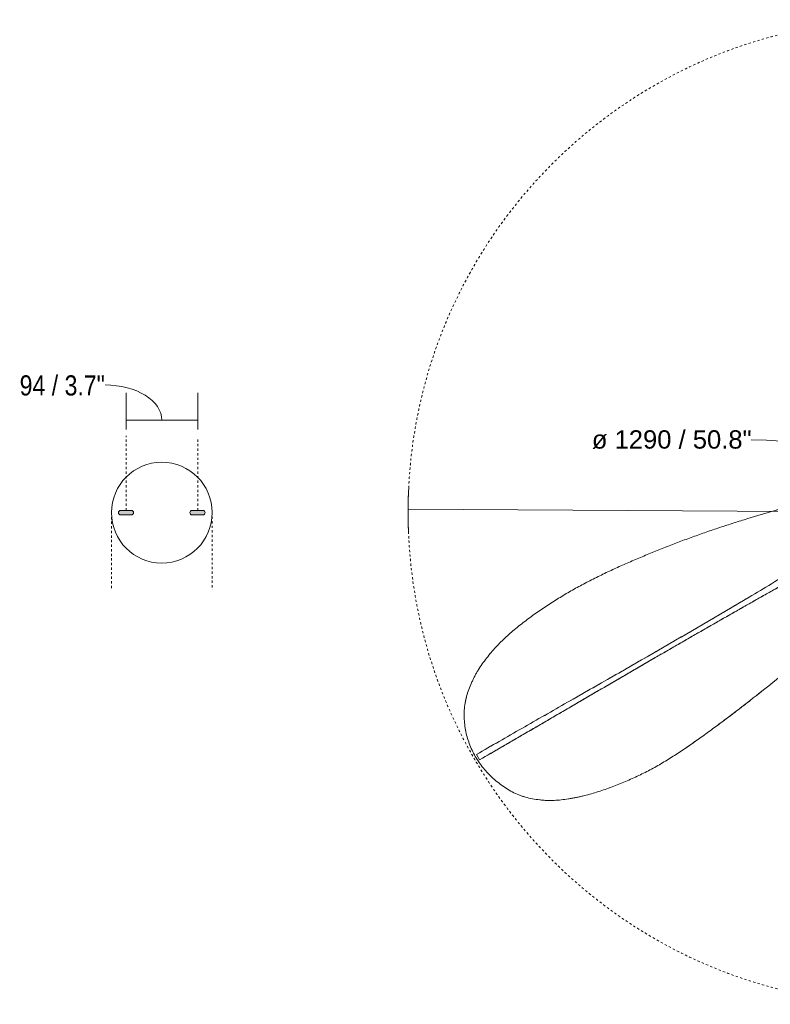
# Model space of a CAD drawing. Header units: millimetres. Extents: x 5789 to 10894, y 979 to 7544.
# Tile 3 of 9: x 8926 to 9910, y 5950 to 7240. Entities that reach past the tile are written whole.
import ezdxf

# ---------------------------------------------------------------- set-up
doc = ezdxf.new("R2010")
doc.units = ezdxf.units.MM
doc.linetypes.add('Dash', pattern=[6, 3, -3])
for name, color, linetype, lineweight in [('Aparatos eléctricos', 7, 'Continuous', 9), ('Cotas', 7, 'Continuous', 9), ('Cotas-12', 7, 'Continuous', 9), ('Elementos de detalle', 7, 'Continuous', 9), ('Lighthing Fixture Detail Wide Black', 7, 'Continuous', 20)]:
    doc.layers.add(name, color=color, linetype=linetype, lineweight=lineweight)
doc.layers.add('Lighthing Fixture Dim Grey Dash', color=7, linetype='Dash', lineweight=9, true_color=0xd2d2d2)
doc.styles.add('Arial', font='arial.ttf', dxfattribs={"height": 24})
doc.styles.add('Arial Narrow', font='ARIALN.TTF', dxfattribs={"height": 26.4})
doc.dimstyles.new('Diameter_-_3mm_Arial', dxfattribs={"dimscale": 304.8, "dimtxt": 24.486226, "dimasz": 0, "dimexe": 0.094488, "dimexo": 0, "dimgap": 0.059055, "dimtad": 3, "dimjust": 3, "dimtih": 1, "dimtoh": 1, "dimdec": 0, "dimzin": 0, "dimdsep": 46, "dimtxsty": 'Arial', "dimblk1": 'NONE', "dimblk2": 'NONE', "dimsah": 1, "dimcen": 0.09, "dimadec": 0, "dimazin": 0, "dimtfac": 1, "dimtdec": 4, "dimtix": 1, "dimtmove": 0, "dimatfit": 2, "dimfxl": 1, "dimtvp": 1, "dimtolj": 1, "dimtzin": 0, "dimarcsym": 2})
doc.dimstyles.new('FARO_-_2_2mm_Arial_Narrow_mm_Inch_Right', dxfattribs={"dimscale": 304.8, "dimtxt": 27.018578, "dimasz": 0, "dimexe": 0.11811, "dimexo": 0.0625, "dimgap": 0.019685, "dimtad": 1, "dimdec": 0, "dimzin": 0, "dimdsep": 46, "dimtxsty": 'Arial Narrow', "dimblk1": 'NONE', "dimblk2": 'NONE', "dimsah": 1, "dimcen": 0.09, "dimadec": 0, "dimazin": 0, "dimtfac": 1, "dimtdec": 4, "dimtix": 1, "dimtmove": 1, "dimatfit": 3, "dimfxl": 0.03937, "dimfxlon": 1, "dimtvp": 1, "dimtolj": 1, "dimtzin": 0, "dimarcsym": 2})

# ---------------------------------------------------------------- blocks, each defined once
blk = doc.blocks.new('34301-11L - 34301-11L PALMA M Brown fan with IP44 E27 motor-624223-Planta_PDF')
at = {"layer": 'Aparatos eléctricos'}
for p, q in [((-323.5, -551.4), (-316.5, -555.4)), ((-316.5, -555.4), (-323.5, -551.4)), ((-316.5, -555.4), (-323.5, -551.4)), ((-323.5, -551.4), (-316.5, -555.4))]:
    blk.add_line(p, q, dxfattribs=at)
for points, knots in [([(-66.2, -1.5), (-71.2, -5.6), (-81.1, -13.9), (-95.3, -26.5), (-108.9, -39.3), (-122.1, -52.4), (-135.1, -65.9), (-147.9, -79.7), (-160.6, -93.9), (-177.4, -113.1), (-197.7, -137), (-221.9, -166.6), (-245.5, -196.3), (-264.8, -221.4), (-279.9, -241.7), (-291.1, -257), (-302, -272.4), (-310.9, -285.4), (-317.7, -295.9), (-324.4, -306.4), (-332.4, -319.8), (-341.1, -336.4), (-349.2, -353.4), (-355.3, -368.1), (-359.9, -380), (-363, -389), (-365.9, -398), (-368.7, -407.1), (-370.7, -414.8), (-372.1, -421), (-373, -425.6), (-373.9, -430.3), (-374.9, -436.5), (-376.1, -444.4), (-376.7, -452.3), (-376.9, -458.6), (-376.8, -463.3), (-376.5, -468), (-375.9, -474.2), (-374.7, -482.1), (-372.6, -491.4), (-369.6, -500.2), (-365.7, -508.6), (-360.9, -516.8), (-355.4, -524.6), (-349.5, -531.8), (-343.2, -538.6), (-336.3, -545), (-328.9, -550.9), (-321.2, -555.9), (-313, -560.4), (-304.4, -564.2), (-295.6, -567.3), (-286.6, -569.6), (-277.5, -571), (-268, -571.7), (-258.6, -571.6), (-249.4, -570.6), (-240.3, -568.6), (-231.3, -565.6), (-223.9, -562.6), (-218.2, -559.9), (-214, -557.8), (-209.9, -555.6), (-204.5, -552.4), (-197.9, -548), (-191.6, -543.3), (-186.6, -539.3), (-181.7, -535.4), (-175.9, -530.1), (-169.1, -523.5), (-162.5, -516.5), (-156.2, -509.5), (-150, -502.3), (-144.1, -494.8), (-138.4, -487.2), (-130.9, -477), (-122, -463.9), (-111.8, -447.8), (-102.2, -431.7), (-93.1, -415.2), (-84.5, -398.3), (-76.2, -381.1), (-68.5, -364.3), (-61.2, -347.2), (-53.7, -329.7), (-46.5, -312), (-39.6, -294.2), (-33, -276.4), (-26.7, -259), (-20.7, -241.4), (-14.7, -222.9), (-6.9, -198.1), (0, -175.1), (7.1, -150), (12.4, -131.2), (16.4, -116.4), (19.5, -104.5), (21.9, -95.4), (24.3, -86.1), (27.5, -73.7), (29.8, -64.2), (31.4, -57.8)], [0, 0, 0, 0, 0.013889, 0.027778, 0.041667, 0.055556, 0.069444, 0.083333, 0.097222, 0.111111, 0.138889, 0.166667, 0.194444, 0.222222, 0.236111, 0.25, 0.263889, 0.277778, 0.284722, 0.291667, 0.305556, 0.319444, 0.333333, 0.347222, 0.354167, 0.361111, 0.368056, 0.375, 0.381944, 0.385417, 0.388889, 0.392361, 0.395833, 0.402778, 0.409722, 0.413194, 0.416667, 0.420139, 0.423611, 0.430556, 0.4375, 0.444444, 0.451389, 0.458333, 0.465278, 0.472222, 0.479167, 0.486111, 0.493056, 0.5, 0.506944, 0.513889, 0.520833, 0.527778, 0.534722, 0.541667, 0.548611, 0.555556, 0.5625, 0.569444, 0.576389, 0.579861, 0.583333, 0.586806, 0.590278, 0.597222, 0.604167, 0.607639, 0.611111, 0.618056, 0.625, 0.631944, 0.638889, 0.645833, 0.652778, 0.659722, 0.666667, 0.680556, 0.694444, 0.708333, 0.722222, 0.736111, 0.75, 0.763889, 0.777778, 0.791667, 0.805556, 0.819444, 0.833333, 0.847222, 0.861111, 0.875, 0.888889, 0.916667, 0.930556, 0.944444, 0.958333, 0.965278, 0.972222, 0.979167, 0.986111, 1, 1, 1, 1]), ([(31.4, -57.8), (29.8, -64.2), (27.5, -73.7), (24.3, -86.1), (21.9, -95.4), (19.5, -104.5), (16.4, -116.4), (10.8, -137.1), (1.7, -169.4), (-6.9, -198.1), (-14.7, -222.9), (-20.7, -241.4), (-26.7, -259), (-33, -276.4), (-39.6, -294.2), (-46.5, -312), (-53.7, -329.7), (-61.2, -347.2), (-68.5, -364.3), (-76.2, -381.1), (-84.5, -398.3), (-93.1, -415.2), (-102.2, -431.7), (-111.8, -447.8), (-122, -463.9), (-130.9, -477), (-138.4, -487.2), (-144.1, -494.8), (-150, -502.3), (-156.2, -509.5), (-162.5, -516.5), (-169.1, -523.5), (-175.9, -530.1), (-182.9, -536.4), (-190.3, -542.3), (-197.9, -548), (-204.5, -552.4), (-209.9, -555.6), (-214, -557.8), (-218.2, -559.9), (-223.9, -562.6), (-231.3, -565.6), (-238.8, -568.1), (-244.9, -569.6), (-250.9, -570.7), (-258.6, -571.6), (-268, -571.7), (-277.5, -571), (-286.6, -569.6), (-295.6, -567.3), (-304.4, -564.2), (-313, -560.4), (-321.2, -555.9), (-328.9, -550.9), (-336.3, -545), (-343.2, -538.6), (-349.5, -531.8), (-355.4, -524.6), (-360.9, -516.8), (-365.7, -508.6), (-369, -501.6), (-371.1, -495.8), (-372.9, -489.8), (-374.7, -482.1), (-375.9, -474.2), (-376.5, -468), (-376.8, -463.3), (-376.9, -458.6), (-376.7, -452.3), (-376.1, -444.4), (-374.9, -436.5), (-373.9, -430.3), (-373, -425.6), (-372.1, -421), (-370.7, -414.8), (-368.7, -407.1), (-365.9, -398), (-363, -389), (-359.9, -380), (-355.3, -368.1), (-349.2, -353.4), (-341.1, -336.4), (-332.4, -319.8), (-324.4, -306.4), (-317.7, -295.9), (-312.6, -288), (-307.4, -280.2), (-300.2, -269.8), (-291.1, -257), (-279.9, -241.7), (-268.5, -226.4), (-257.1, -211.4), (-241.6, -191.4), (-221.9, -166.6), (-197.7, -137), (-177.4, -113.1), (-160.6, -93.9), (-147.9, -79.7), (-135.1, -65.9), (-122.1, -52.4), (-108.9, -39.3), (-95.3, -26.5), (-81.1, -13.9), (-71.2, -5.6), (-66.2, -1.5)], [0, 0, 0, 0, 0.013889, 0.020833, 0.027778, 0.034722, 0.041667, 0.055556, 0.083333, 0.111111, 0.125, 0.138889, 0.152778, 0.166667, 0.180556, 0.194444, 0.208333, 0.222222, 0.236111, 0.25, 0.263889, 0.277778, 0.291667, 0.305556, 0.319444, 0.333333, 0.340278, 0.347222, 0.354167, 0.361111, 0.368056, 0.375, 0.381944, 0.388889, 0.395833, 0.402778, 0.409722, 0.413194, 0.416667, 0.420139, 0.423611, 0.430556, 0.4375, 0.440972, 0.444444, 0.451389, 0.458333, 0.465278, 0.472222, 0.479167, 0.486111, 0.493056, 0.5, 0.506944, 0.513889, 0.520833, 0.527778, 0.534722, 0.541667, 0.548611, 0.555556, 0.559028, 0.5625, 0.569444, 0.576389, 0.579861, 0.583333, 0.586806, 0.590278, 0.597222, 0.604167, 0.607639, 0.611111, 0.614583, 0.618056, 0.625, 0.631944, 0.638889, 0.645833, 0.652778, 0.666667, 0.680556, 0.694444, 0.708333, 0.715278, 0.722222, 0.729167, 0.736111, 0.75, 0.763889, 0.777778, 0.791667, 0.805556, 0.833333, 0.861111, 0.888889, 0.902778, 0.916667, 0.930556, 0.944444, 0.958333, 0.972222, 0.986111, 1, 1, 1, 1]), ([(-50.6, -74.1), (-61.3, -94.1), (-83, -134), (-116.8, -194.3), (-150.9, -254.1), (-196.8, -333.6), (-243, -412.9), (-289.3, -492.3), (-312.1, -531.7), (-323.5, -551.4)], [0, 0, 0, 0, 0.125, 0.25, 0.375, 0.5, 0.75, 0.875, 1, 1, 1, 1]), ([(-323.5, -551.4), (-318, -541.8), (-309.5, -527.1), (-297.9, -507.2), (-289.2, -492.2), (-280.5, -477.3), (-271.9, -462.5), (-263.3, -447.7), (-254.6, -432.8), (-245.9, -417.8), (-237.2, -403), (-228.6, -388.2), (-219.9, -373.3), (-211.2, -358.4), (-202.6, -343.5), (-194, -328.7), (-185.3, -313.7), (-176.7, -298.8), (-168.1, -283.9), (-159.5, -269), (-150.9, -254), (-142.4, -239.1), (-133.9, -224.2), (-125.4, -209.3), (-116.8, -194.2), (-108.3, -179.2), (-100, -164.2), (-91.6, -149.2), (-83.2, -134.1), (-74.8, -118.9), (-63.8, -98.8), (-55.8, -83.8), (-50.6, -74.1)], [-1, -1, -1, -1, -0.9375, -0.90625, -0.875, -0.84375, -0.8125, -0.78125, -0.75, -0.71875, -0.6875, -0.65625, -0.625, -0.59375, -0.5625, -0.53125, -0.5, -0.46875, -0.4375, -0.40625, -0.375, -0.34375, -0.3125, -0.28125, -0.25, -0.21875, -0.1875, -0.15625, -0.125, -0.09375, -0.0625, 0, 0, 0, 0]), ([(-50.6, -74.1), (-55.8, -83.8), (-63.8, -98.8), (-74.8, -118.9), (-83.2, -134.1), (-91.6, -149.2), (-100, -164.2), (-108.3, -179.2), (-116.8, -194.2), (-125.4, -209.3), (-133.9, -224.2), (-142.4, -239.1), (-150.9, -254), (-159.5, -269), (-168.1, -283.9), (-176.7, -298.8), (-185.3, -313.7), (-194, -328.7), (-202.6, -343.5), (-211.2, -358.4), (-219.9, -373.3), (-228.6, -388.2), (-237.2, -403), (-245.9, -417.8), (-254.6, -432.8), (-263.3, -447.7), (-271.9, -462.5), (-280.5, -477.3), (-289.2, -492.2), (-297.9, -507.2), (-309.5, -527.1), (-318, -541.8), (-323.5, -551.4)], [-1, -1, -1, -1, -0.9375, -0.90625, -0.875, -0.84375, -0.8125, -0.78125, -0.75, -0.71875, -0.6875, -0.65625, -0.625, -0.59375, -0.5625, -0.53125, -0.5, -0.46875, -0.4375, -0.40625, -0.375, -0.34375, -0.3125, -0.28125, -0.25, -0.21875, -0.1875, -0.15625, -0.125, -0.09375, -0.0625, 0, 0, 0, 0]), ([(-38.7, -81), (-50.9, -100.3), (-75.1, -139.2), (-122.3, -217.8), (-180, -316.8), (-236.8, -416.3), (-282.3, -496), (-305.1, -535.6), (-316.5, -555.4)], [0, 0, 0, 0, 0.125, 0.25, 0.5, 0.75, 0.875, 1, 1, 1, 1]), ([(-316.5, -555.4), (-305.1, -535.7), (-282.3, -496), (-248.2, -436.2), (-214.1, -376.5), (-168.5, -297), (-122.3, -217.7), (-75.1, -139.3), (-50.9, -100.2), (-38.7, -81)], [-1, -1, -1, -1, -0.875, -0.75, -0.625, -0.5, -0.25, -0.125, 0, 0, 0, 0])]:
    blk.add_open_spline(points, degree=3, knots=knots, dxfattribs=at)
for points in [[(-323.5, -551.4), (-312.1, -531.7), (-289.3, -492.3), (-254.6, -432.8), (-219.9, -373.3), (-185.3, -313.7), (-150.9, -254.1), (-116.8, -194.3), (-83, -134), (-61.3, -94.1), (-50.6, -74.1)], [(-316.5, -555.4), (-305.1, -535.6), (-282.3, -496), (-248.2, -436.2), (-214.1, -376.5), (-179.9, -316.9), (-145.4, -257.4), (-110.5, -198.1), (-75.1, -139.2), (-50.9, -100.3), (-38.7, -81)], [(-38.7, -81), (-50.9, -100.2), (-75.1, -139.3), (-110.5, -198.1), (-145.4, -257.4), (-179.9, -316.9), (-214.1, -376.5), (-248.2, -436.2), (-282.3, -496), (-305.1, -535.7), (-316.5, -555.4)]]:
    blk.add_open_spline(points, degree=3, dxfattribs=at)
blk = doc.blocks.new('DIMBLOCK8-Planta_PDF Fixing Holes')
at = {"layer": 'Cotas-12', "color": 251, "true_color": 0x5b5b5b}
for p, q in [((9065.5, 6715.1), (9065.5, 6751.1)), ((9159.4, 6715.1), (9159.4, 6751.1)), ((9065.5, 6715.1), (9159.4, 6715.1)), ((9065.5, 6715.1), (9065.5, 6703.1)), ((9159.4, 6715.1), (9159.4, 6703.1))]:
    blk.add_line(p, q, dxfattribs=at)
blk.add_ellipse((9038.1, 6715.1), major_axis=(74.4, 0), ratio=0.622239, start_param=0, end_param=1.570796, dxfattribs=at)
at = {"layer": 'Cotas-12', "color": 0, "insert": (8926.1, 6774), "char_height": 26.4, "width": 134.321, "attachment_point": 1, "line_spacing_factor": 0.974696, "style": 'Arial Narrow'}
blk.add_mtext('94 / 3.7"', dxfattribs=at)
blk = doc.blocks.new('_None')
blk = doc.blocks.new('DIMBLOCK9-Planta_PDF')
at = {"layer": 'Cotas-12', "color": 8, "true_color": 0x787878}
for p, q in [((10080.2, 6595), (9435.2, 6598.6)), ((10074.2, 6601), (10086.2, 6588.9)), ((10074.2, 6589), (10086.2, 6600.9)), ((10080.2, 6595), (10725.2, 6591.3))]:
    blk.add_line(p, q, dxfattribs=at)
for start, end in [(177.1193, 182.2359), (357.1193, 2.2359)]:
    blk.add_arc((10080.2, 6595), 645, start, end, dxfattribs=at)
blk.add_ellipse((9884.2, 6596.1), major_axis=(-196, 1.1), ratio=0.477409, start_param=3.141593, end_param=4.712389, dxfattribs=at)
at = {"layer": 'Cotas-12', "color": 0, "insert": (9676, 6702), "char_height": 24, "width": 250.438, "attachment_point": 1, "line_spacing_factor": 0.941778, "style": 'Arial'}
blk.add_mtext('ø 1290 / 50.8"', dxfattribs=at)

msp = doc.modelspace()

# ---------------------------------------------------------------- hatches: boundary and pattern name
at = {"layer": 'Elementos de detalle', "true_color": 0xc0c0c0}
h = msp.add_hatch(color=9, dxfattribs=at)
h.paths.add_polyline_path([(9072.5, 6591.1), (9073.3, 6591.2), (9074, 6591.5), (9074.7, 6592), (9075.1, 6592.6), (9075.4, 6593.3), (9075.5, 6594.1), (9075.4, 6594.9), (9075.1, 6595.6), (9074.7, 6596.2), (9074, 6596.7), (9073.3, 6597), (9071.8, 6597.1), (9057.7, 6597), (9057, 6596.7), (9056.4, 6596.2), (9055.9, 6595.6), (9055.6, 6594.9), (9055.5, 6593.9), (9055.6, 6593.3), (9055.9, 6592.6), (9056.5, 6591.9), (9057, 6591.5), (9058.2, 6591.1), (9058.5, 6591.1), (9071.8, 6591.1)])
h.paths.add_polyline_path([(9166.2, 6591.1), (9167, 6591.2), (9167.7, 6591.5), (9168.3, 6592), (9168.8, 6592.6), (9169.1, 6593.3), (9169.2, 6594.1), (9169.1, 6594.9), (9168.8, 6595.6), (9168.3, 6596.2), (9167.7, 6596.7), (9166.5, 6597.1), (9166.2, 6597.1), (9151.4, 6597), (9150.7, 6596.7), (9150, 6596.2), (9149.6, 6595.6), (9149.3, 6594.9), (9149.2, 6593.9), (9149.3, 6593.3), (9149.6, 6592.6), (9150, 6592), (9150.7, 6591.5), (9151.4, 6591.2), (9153, 6591.1), (9163.1, 6591.1)])

# ---------------------------------------------------------------- linework, layer by layer
at = {"layer": 'Lighthing Fixture Detail Wide Black'}
for p, q in [((9072.5, 6597.1), (9058.5, 6597.1)), ((9166.2, 6597.1), (9152.2, 6597.1)), ((9058.5, 6591.1), (9072.5, 6591.1)), ((9152.2, 6591.1), (9166.2, 6591.1))]:
    msp.add_line(p, q, dxfattribs=at)
for centre, radius, start, end in [((9112.4, 6594.1), 66, 0, 180), ((9112.4, 6594.1), 66, 180, 0), ((9058.5, 6594.1), 3, 90, 270), ((9072.5, 6594.1), 3, 270, 90), ((9152.2, 6594.1), 3, 90, 270), ((9166.2, 6594.1), 3, 270, 90)]:
    msp.add_arc(centre, radius, start, end, dxfattribs=at)
at = {"layer": 'Lighthing Fixture Dim Grey Dash'}
for p, q in [((9065.5, 6597.1), (9065.5, 6694.9)), ((9159.4, 6597.1), (9159.4, 6692.1)), ((9046.3, 6594.3), (9046.3, 6492.8)), ((9178.4, 6595), (9178.4, 6492.8))]:
    msp.add_line(p, q, dxfattribs=at)
msp.add_circle((10080.2, 6595), 645, dxfattribs=at)

# ---------------------------------------------------------------- block references
at = {"layer": 'Aparatos eléctricos', "extrusion": (0, 0, -1), "rotation": 89.99999999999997}
msp.add_blockref('34301-11L - 34301-11L PALMA M Brown fan with IP44 E27 motor-624223-Planta_PDF', (-10080.3, 6593.8), dxfattribs=at)

# ---------------------------------------------------------------- dimensions: what is measured, and where the dimension line sits
at = {"layer": 'Cotas', "color": 251, "true_color": 0x5b5b5b}
dim = msp.add_linear_dim(base=(9159.4, 6715.1), p1=(9065.5, 6703.1), p2=(9159.4, 6703.1), dimstyle='FARO_-_2_2mm_Arial_Narrow_mm_Inch_Right', override={"dimpost": '<>', "dimfxl": 93.875}, dxfattribs=at)
dim.commit()
dim.dimension.update_dxf_attribs({"geometry": 'DIMBLOCK8-Planta_PDF Fixing Holes', "text_midpoint": (8993.3, 6756.4), "dimtype": 160})
at = {"layer": 'Cotas', "color": 8, "true_color": 0x787878}
dim = msp.add_diameter_dim_2p(p1=(10725.2, 6591.3), p2=(9435.2, 6598.6), dimstyle='Diameter_-_3mm_Arial', override={"dimpost": 'ø<>'}, dxfattribs=at)
dim.commit()
dim.dimension.update_dxf_attribs({"geometry": 'DIMBLOCK9-Planta_PDF', "text_midpoint": (10080.4, 6629.2)})

doc.saveas('drawing.dxf')
